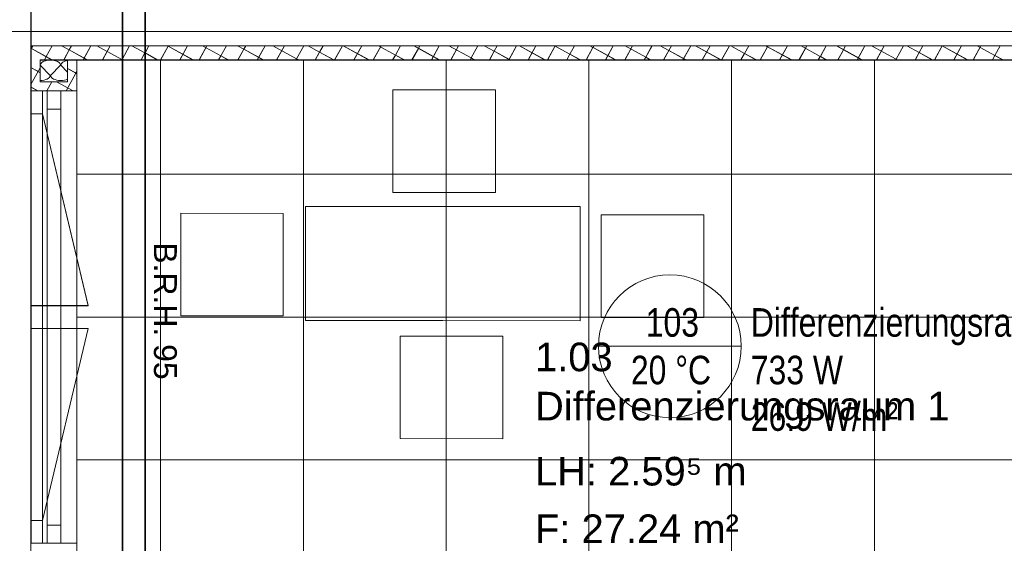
# Model space of a CAD drawing. Extents: x 229 to 926, y 37 to 878.
# Tile 18 of 162: x 381 to 467, y 421 to 466. Entities that reach past the tile are written whole.
import ezdxf
from ezdxf.lldxf.tags import DXFTag

# ---------------------------------------------------------------- set-up
doc = ezdxf.new("R2010")
doc.units = 0
doc.layers.get('0').update_dxf_attribs({"lineweight": 13})
for name, color, linetype, lineweight, true_color, plot in [('A_BI_Aussenwand', 5, 'Continuous', 18, 0x0000ff, False), ('A_BI_Fenster', 1, 'Continuous', 18, 0xff0000, False), ('A_BI_Innenwand', 7, 'Continuous', 18, 0x80ff80, False)]:
    doc.layers.add(name, color=color, linetype=linetype, lineweight=lineweight, true_color=true_color, plot=plot)
for name, color, linetype, lineweight, true_color in [('A_BI_Raum', 1, 'Continuous', 18, 0xff0000), ('H_BI_Ruecklauf', 5, 'fein_strichliert', 35, 0x0000ff), ('H_BI_Vorlauf', 7, 'Continuous', 35, 0xed0e24)]:
    doc.layers.add(name, color=color, linetype=linetype, lineweight=lineweight, true_color=true_color)
for name, color, linetype, lineweight in [('Ausstattung', 7, 'Continuous', 25), ('Axen', 7, 'Continuous', 25), ('Axen-A03ENIVKI0', 7, 'Continuous', 25), ('Deckenspiegel', 7, 'Continuous', 25), ('Fenster', 7, 'Continuous', 25), ('Fenster-A03ENIVJI0', 7, 'Continuous', 25), ('Fullfläche', 7, 'Continuous', 25), ('Fullfläche-A03ENIVQI0', 7, 'Continuous', 25), ('Maßlinien', 7, 'Continuous', 25), ('Maßlinien-A03ENIVNI0', 7, 'Continuous', 25), ('Räume', 7, 'Continuous', 25), ('Räume-A03ENIVSI0', 7, 'Continuous', 25), ('Wände', 7, 'Continuous', 25), ('Wände-A03ENIVMI0', 7, 'Continuous', 25)]:
    doc.layers.add(name, color=color, linetype=linetype, lineweight=lineweight)
doc.styles.get("Standard").update_dxf_attribs({"font": 'arial.ttf'})
tags = doc.linetypes.add('ALL_S25', pattern=[0.001, 0, -0.001]).pattern_tags.tags
tags[6:7] = [DXFTag(74, 4), DXFTag(75, 0), DXFTag(340, '0'), DXFTag(46, 1.0), DXFTag(50, 0.0), DXFTag(44, 0.0), DXFTag(45, 0.0)]
tags[4:5] = [DXFTag(74, 4), DXFTag(75, 0), DXFTag(340, '0'), DXFTag(46, 1.0), DXFTag(50, 0.0), DXFTag(44, 0.0), DXFTag(45, 0.0)]
tags = doc.linetypes.add('ALL_S25-A03ENIVOI0', pattern=[0.001, 0, -0.001]).pattern_tags.tags
tags[6:7] = [DXFTag(74, 4), DXFTag(75, 0), DXFTag(340, '0'), DXFTag(46, 1.0), DXFTag(50, 0.0), DXFTag(44, 0.0), DXFTag(45, 0.0)]
tags[4:5] = [DXFTag(74, 4), DXFTag(75, 0), DXFTag(340, '0'), DXFTag(46, 1.0), DXFTag(50, 0.0), DXFTag(44, 0.0), DXFTag(45, 0.0)]
tags = doc.linetypes.add('fein_strichliert', pattern=[4, 1, -2, 1]).pattern_tags.tags
tags[8:9] = [DXFTag(74, 4), DXFTag(75, 0), DXFTag(340, '0'), DXFTag(46, 0.0), DXFTag(50, 0.0), DXFTag(44, 0.0), DXFTag(45, 0.0)]
tags[6:7] = [DXFTag(74, 4), DXFTag(75, 0), DXFTag(340, '0'), DXFTag(46, 0.0), DXFTag(50, 0.0), DXFTag(44, 0.0), DXFTag(45, 0.0)]
tags[4:5] = [DXFTag(74, 4), DXFTag(75, 0), DXFTag(340, '0'), DXFTag(46, 0.0), DXFTag(50, 0.0), DXFTag(44, 0.0), DXFTag(45, 0.0)]
tags = doc.linetypes.add('VERDECKT2_S2', pattern=[0.0027, 0.002, -0.0007]).pattern_tags.tags
tags[6:7] = [DXFTag(74, 4), DXFTag(75, 0), DXFTag(340, '0'), DXFTag(46, 1.0), DXFTag(50, 0.0), DXFTag(44, 0.0), DXFTag(45, 0.0)]
tags[4:5] = [DXFTag(74, 4), DXFTag(75, 0), DXFTag(340, '0'), DXFTag(46, 1.0), DXFTag(50, 0.0), DXFTag(44, 0.0), DXFTag(45, 0.0)]
tags = doc.linetypes.add('VERDECKT2_S2-A03ENIVRI0', pattern=[0.0027, 0.002, -0.0007]).pattern_tags.tags
tags[6:7] = [DXFTag(74, 4), DXFTag(75, 0), DXFTag(340, '0'), DXFTag(46, 1.0), DXFTag(50, 0.0), DXFTag(44, 0.0), DXFTag(45, 0.0)]
tags[4:5] = [DXFTag(74, 4), DXFTag(75, 0), DXFTag(340, '0'), DXFTag(46, 1.0), DXFTag(50, 0.0), DXFTag(44, 0.0), DXFTag(45, 0.0)]

# ---------------------------------------------------------------- blocks, each defined once
blk = doc.blocks.new('Referenz-A03ENIVGI0', base_point=(255.728, 66.032))
at = {"layer": 'Ausstattung', "color": 0, "lineweight": -2}
for p, q in [((413.326, 451.256), (413.33, 460.231)), ((413.33, 460.231), (422.305, 460.227)), ((422.305, 460.227), (422.301, 451.253)), ((422.301, 451.253), (413.326, 451.256)), ((394.751, 440.453), (394.754, 449.428)), ((394.754, 449.428), (403.729, 449.425)), ((403.729, 449.425), (403.726, 440.45)), ((405.678, 440.04), (405.681, 450.031)), ((405.681, 450.031), (417.704, 450.027)), ((417.704, 450.027), (429.727, 450.022)), ((429.727, 450.022), (429.724, 440.031)), ((431.573, 440.315), (431.576, 449.29)), ((431.576, 449.29), (440.551, 449.287)), ((440.551, 449.287), (440.548, 440.312)), ((403.726, 440.45), (394.751, 440.453)), ((417.701, 440.036), (405.678, 440.04)), ((429.724, 440.031), (417.701, 440.036)), ((440.548, 440.312), (431.573, 440.315)), ((413.968, 429.706), (413.972, 438.681)), ((413.972, 438.681), (422.947, 438.678)), ((422.947, 438.678), (422.943, 429.703)), ((422.943, 429.703), (413.968, 429.706))]:
    blk.add_line(p, q, dxfattribs=at)
at = {"layer": 'Axen', "color": 0, "linetype": 'ALL_S25', "lineweight": -2, "ltscale": 0.13}
for p, q in [((381.634, 66.032), (381.634, 801.546)), ((735.547, 465.344), (301.672, 465.343))]:
    blk.add_line(p, q, dxfattribs=at)
at = {"layer": 'Fenster', "color": 0, "lineweight": -2}
for p, q in [((385.634, 460.143), (381.634, 460.143)), ((382.634, 460.143), (382.634, 420.543)), ((382.634, 458.143), (381.634, 458.143)), ((382.634, 441.343), (381.634, 441.343)), ((381.634, 439.343), (382.634, 439.343)), ((382.634, 422.543), (381.634, 422.543))]:
    blk.add_line(p, q, dxfattribs=at)
at = {"layer": 'Fenster', "color": 0, "linetype": 'VERDECKT2_S2', "lineweight": -2, "ltscale": 0.13}
for p, q in [((382.634, 458.143), (386.634, 441.343)), ((386.634, 441.343), (382.634, 441.343)), ((386.634, 439.343), (382.634, 439.343)), ((382.634, 422.543), (386.634, 439.343))]:
    blk.add_line(p, q, dxfattribs=at)
at = {"layer": 'Fullfläche', "color": 0, "lineweight": -2}
for p, q in [((381.796, 464.093), (381.633, 463.797)), ((381.634, 463.869), (382.963, 463.137)), ((383.491, 464.093), (382.967, 463.139)), ((384.308, 464.093), (384.979, 463.724)), ((385.186, 464.093), (384.984, 463.725)), ((386.879, 464.093), (386.193, 462.843)), ((387.394, 464.093), (389.599, 462.88)), ((388.573, 464.093), (387.888, 462.843)), ((390.268, 464.092), (389.603, 462.881)), ((390.477, 464.092), (391.615, 463.466)), ((391.962, 464.092), (391.619, 463.467)), ((393.632, 464.05), (392.97, 462.843)), ((393.559, 464.092), (393.632, 464.052)), ((393.657, 464.092), (393.636, 464.053)), ((393.636, 464.051), (395.832, 462.843)), ((395.35, 464.092), (394.665, 462.843)), ((397.045, 464.092), (396.36, 462.843)), ((396.645, 464.092), (398.251, 463.208)), ((398.739, 464.091), (398.255, 463.209)), ((399.728, 464.091), (400.268, 463.794)), ((400.434, 464.091), (400.272, 463.796)), ((402.127, 464.091), (401.442, 462.843)), ((402.814, 464.091), (404.887, 462.95)), ((403.822, 464.091), (403.137, 462.843)), ((405.516, 464.091), (404.891, 462.952)), ((405.897, 464.091), (406.904, 463.537)), ((407.211, 464.09), (406.908, 463.538)), ((408.904, 464.09), (408.219, 462.843)), ((408.983, 464.09), (411.249, 462.843)), ((410.598, 464.09), (409.914, 462.843)), ((412.293, 464.09), (411.609, 462.843)), ((412.066, 464.09), (413.539, 463.279)), ((413.988, 464.09), (413.543, 463.28)), ((415.557, 463.863), (414.997, 462.843)), ((415.148, 464.089), (415.556, 463.865)), ((415.682, 464.089), (415.56, 463.866)), ((415.561, 463.864), (417.416, 462.843)), ((417.375, 464.089), (416.692, 462.843)), ((418.234, 464.089), (420.175, 463.021)), ((419.07, 464.089), (418.386, 462.843)), ((420.765, 464.089), (420.179, 463.022)), ((421.317, 464.089), (422.192, 463.607)), ((422.459, 464.089), (422.196, 463.609)), ((424.152, 464.088), (423.469, 462.843)), ((424.403, 464.088), (426.666, 462.843)), ((425.847, 464.088), (425.164, 462.843)), ((427.541, 464.088), (426.858, 462.843)), ((427.486, 464.088), (428.828, 463.35)), ((429.236, 464.088), (428.832, 463.351)), ((430.845, 463.934), (430.246, 462.843)), ((430.569, 464.088), (430.844, 463.936)), ((430.931, 464.088), (430.848, 463.937)), ((430.849, 463.935), (432.833, 462.843)), ((432.624, 464.087), (431.941, 462.843)), ((434.318, 464.087), (433.636, 462.843)), ((433.654, 464.087), (435.463, 463.092)), ((436.013, 464.087), (435.468, 463.093)), ((436.737, 464.087), (437.48, 463.678)), ((437.708, 464.087), (437.484, 463.679)), ((439.401, 464.087), (438.718, 462.843)), ((439.823, 464.087), (442.083, 462.843)), ((441.095, 464.086), (440.413, 462.843)), ((442.79, 464.086), (442.108, 462.843)), ((442.906, 464.086), (444.116, 463.42)), ((444.484, 464.086), (444.12, 463.422)), ((446.133, 464.005), (445.496, 462.843)), ((445.989, 464.086), (446.132, 464.007)), ((446.179, 464.086), (446.136, 464.008)), ((446.137, 464.006), (448.25, 462.843)), ((447.872, 464.086), (447.19, 462.843)), ((449.567, 464.085), (448.885, 462.843)), ((449.075, 464.085), (450.752, 463.163)), ((451.261, 464.085), (450.756, 463.164)), ((452.157, 464.085), (452.768, 463.749)), ((452.956, 464.085), (452.772, 463.75)), ((454.649, 464.085), (453.968, 462.843)), ((455.243, 464.085), (457.388, 462.905)), ((456.344, 464.085), (455.662, 462.843)), ((458.038, 464.084), (457.392, 462.906)), ((458.326, 464.084), (459.404, 463.491)), ((459.733, 464.084), (459.408, 463.492)), ((461.421, 464.075), (460.745, 462.843)), ((461.409, 464.084), (461.421, 464.077)), ((461.428, 464.084), (461.425, 464.079)), ((461.425, 464.077), (463.667, 462.843)), ((463.12, 464.084), (462.44, 462.843)), ((464.815, 464.084), (464.134, 462.843)), ((464.495, 464.084), (466.04, 463.233)), ((466.51, 464.083), (466.044, 463.235)), ((382.964, 463.135), (382.803, 462.843)), ((382.968, 463.137), (383.5, 462.843)), ((384.98, 463.722), (384.498, 462.843)), ((384.984, 463.723), (386.583, 462.843)), ((391.616, 463.464), (391.275, 462.843)), ((391.62, 463.465), (392.75, 462.843)), ((398.252, 463.206), (398.053, 462.843)), ((398.256, 463.207), (398.917, 462.843)), ((400.268, 463.792), (399.747, 462.843)), ((400.272, 463.794), (401.999, 462.843)), ((406.904, 463.535), (406.525, 462.843)), ((406.908, 463.536), (408.167, 462.843)), ((413.54, 463.277), (413.302, 462.843)), ((413.544, 463.278), (414.334, 462.843)), ((420.176, 463.019), (420.079, 462.843)), ((420.18, 463.02), (420.501, 462.843)), ((422.192, 463.605), (421.774, 462.843)), ((422.196, 463.607), (423.584, 462.843)), ((428.828, 463.348), (428.551, 462.843)), ((428.832, 463.349), (429.751, 462.843)), ((435.464, 463.09), (435.329, 462.843)), ((435.468, 463.091), (435.918, 462.843)), ((437.481, 463.676), (437.024, 462.843)), ((437.485, 463.677), (439, 462.843)), ((444.116, 463.418), (443.801, 462.843)), ((444.12, 463.42), (445.168, 462.843)), ((450.752, 463.161), (450.578, 462.843)), ((450.756, 463.162), (451.335, 462.843)), ((452.769, 463.747), (452.273, 462.843)), ((452.773, 463.748), (454.417, 462.843)), ((459.405, 463.489), (459.05, 462.843)), ((459.409, 463.49), (460.585, 462.843)), ((466.04, 463.232), (465.828, 462.843)), ((466.044, 463.233), (466.752, 462.843)), ((381.633, 462.175), (382.433, 461.735)), ((382.433, 462.168), (381.633, 460.712)), ((382.451, 462.393), (383.315, 461.493)), ((383.351, 461.493), (384.215, 462.393)), ((384.251, 462.393), (384.833, 461.787)), ((389.599, 462.878), (389.581, 462.843)), ((389.603, 462.879), (389.668, 462.843)), ((404.888, 462.948), (404.83, 462.843)), ((404.892, 462.95), (405.085, 462.843)), ((457.388, 462.903), (457.355, 462.843)), ((457.392, 462.904), (457.502, 462.843)), ((385.566, 461.705), (384.709, 460.143)), ((384.833, 462.111), (385.566, 461.707)), ((385.633, 461.824), (385.57, 461.708)), ((385.57, 461.706), (385.633, 461.672)), ((381.634, 460.481), (382.247, 460.143)), ((383.453, 460.943), (383.014, 460.143)), ((383.875, 460.943), (385.33, 460.143))]:
    blk.add_line(p, q, dxfattribs=at)
for centre, start_param, end_param in [((383.333, 462.393), 0, 3.141593), ((385.133, 462.393), 1.917873, 3.141593), ((382.433, 461.493), 4.712389, 6.283185), ((384.233, 461.493), 3.141593, 4.712389), ((384.233, 461.493), 4.712389, 5.460617)]:
    blk.add_ellipse(centre, major_axis=(0.882, 0), ratio=0.5, start_param=start_param, end_param=end_param, dxfattribs=at)
at = {"layer": 'Wände', "color": 0, "lineweight": -2}
for p, q in [((381.634, 615.345), (381.634, 365.342)), ((381.634, 465.343), (502.835, 465.344)), ((381.634, 464.093), (501.586, 464.079)), ((382.433, 462.843), (382.433, 460.943)), ((382.433, 462.843), (500.335, 462.843)), ((384.833, 460.943), (384.833, 462.843)), ((385.634, 462.843), (385.634, 367.843)), ((382.433, 460.943), (384.833, 460.943))]:
    blk.add_line(p, q, dxfattribs=at)
at = {"layer": 'Maßlinien', "color": 0, "lineweight": -2, "char_height": 2.00002, "attachment_point": 1, "rotation": 270.00001}
for s, insert in [('{\\fArial;B.R.H.}', (394.405, 446.89)), ('{\\fArial;95}', (394.405, 437.978))]:
    blk.add_mtext(s, dxfattribs=dict(at, insert=insert))
at = {"layer": 'Räume', "color": 0, "lineweight": -2, "char_height": 2.50002, "attachment_point": 1, "rotation": 0.00001}
for s, insert in [('{\\fArial;1.03}', (425.769, 438.106)), ('{\\fArial;Differenzierungsraum 1}', (425.769, 433.801)), ('{\\fArial;LH: 2.59⁵ m}', (425.769, 428.106)), ('{\\fArial;F: 27.24 m²}', (425.769, 423.066))]:
    blk.add_mtext(s, dxfattribs=dict(at, insert=insert))
blk = doc.blocks.new('Referenz-A03ENIVUI0', base_point=(281.599, 66.032))
at = {"layer": 'Axen-A03ENIVKI0', "color": 0, "linetype": 'ALL_S25-A03ENIVOI0', "lineweight": -2, "ltscale": 0.13}
for p, q in [((381.634, 66.032), (381.634, 801.545)), ((735.547, 465.347), (301.673, 465.347))]:
    blk.add_line(p, q, dxfattribs=at)
at = {"layer": 'Deckenspiegel', "color": 0, "lineweight": -2}
for p, q in [((385.634, 462.847), (500.333, 462.847)), ((385.634, 367.847), (385.634, 462.847)), ((392.984, 462.847), (392.984, 367.847)), ((405.484, 462.847), (405.484, 367.847)), ((417.984, 462.847), (417.984, 367.847)), ((430.484, 462.847), (430.484, 367.847)), ((442.984, 462.847), (442.984, 367.847)), ((455.483, 462.847), (455.483, 367.847)), ((500.333, 452.847), (385.634, 452.847)), ((500.333, 440.347), (385.634, 440.347)), ((500.333, 427.847), (385.634, 427.847))]:
    blk.add_line(p, q, dxfattribs=at)
at = {"layer": 'Fenster-A03ENIVJI0', "color": 0, "lineweight": -2}
for p, q in [((385.634, 460.147), (381.634, 460.147)), ((382.634, 460.147), (382.634, 420.547)), ((382.634, 458.147), (381.634, 458.147)), ((382.634, 441.347), (381.634, 441.347)), ((381.634, 439.347), (382.634, 439.347)), ((382.634, 422.547), (381.634, 422.547)), ((385.634, 420.547), (381.634, 420.547))]:
    blk.add_line(p, q, dxfattribs=at)
at = {"layer": 'Fenster-A03ENIVJI0', "color": 0, "linetype": 'VERDECKT2_S2-A03ENIVRI0', "lineweight": -2, "ltscale": 0.13}
for p, q in [((382.634, 458.147), (386.634, 441.347)), ((386.634, 441.347), (382.634, 441.347)), ((386.634, 439.347), (382.634, 439.347)), ((382.634, 422.547), (386.634, 439.347))]:
    blk.add_line(p, q, dxfattribs=at)
at = {"layer": 'Fullfläche-A03ENIVQI0', "color": 0, "lineweight": -2}
for p, q in [((381.796, 464.097), (381.633, 463.8)), ((381.634, 463.872), (382.963, 463.141)), ((383.491, 464.096), (382.967, 463.142)), ((384.308, 464.096), (384.979, 463.727)), ((385.186, 464.096), (384.984, 463.728)), ((386.879, 464.096), (386.193, 462.847)), ((387.394, 464.096), (389.599, 462.883)), ((388.573, 464.096), (387.888, 462.847)), ((390.268, 464.096), (389.603, 462.884)), ((390.477, 464.096), (391.615, 463.469)), ((391.962, 464.095), (391.619, 463.47)), ((393.632, 464.053), (392.97, 462.847)), ((393.559, 464.095), (393.632, 464.055)), ((393.657, 464.095), (393.636, 464.057)), ((393.636, 464.055), (395.832, 462.847)), ((395.35, 464.095), (394.665, 462.847)), ((397.045, 464.095), (396.359, 462.847)), ((396.645, 464.095), (398.251, 463.211)), ((398.739, 464.095), (398.255, 463.213)), ((399.728, 464.094), (400.268, 463.798)), ((400.434, 464.094), (400.272, 463.799)), ((402.127, 464.094), (401.442, 462.847)), ((402.814, 464.094), (404.887, 462.954)), ((403.821, 464.094), (403.137, 462.847)), ((405.516, 464.094), (404.891, 462.955)), ((405.897, 464.094), (406.903, 463.54)), ((407.211, 464.094), (406.907, 463.541)), ((408.903, 464.093), (408.219, 462.847)), ((408.982, 464.093), (411.249, 462.847)), ((410.598, 464.093), (409.914, 462.847)), ((412.293, 464.093), (411.609, 462.847)), ((412.065, 464.093), (413.539, 463.282)), ((413.987, 464.093), (413.543, 463.283)), ((415.556, 463.866), (414.996, 462.847)), ((415.148, 464.093), (415.556, 463.868)), ((415.682, 464.093), (415.56, 463.87)), ((415.56, 463.867), (417.416, 462.847)), ((417.375, 464.092), (416.691, 462.847)), ((418.234, 464.092), (420.175, 463.024)), ((419.07, 464.092), (418.386, 462.847)), ((420.764, 464.092), (420.179, 463.026)), ((421.317, 464.092), (422.191, 463.611)), ((422.459, 464.092), (422.195, 463.612)), ((424.152, 464.092), (423.468, 462.847)), ((424.402, 464.092), (426.665, 462.847)), ((425.846, 464.091), (425.163, 462.847)), ((427.541, 464.091), (426.858, 462.847)), ((427.485, 464.091), (428.827, 463.353)), ((429.236, 464.091), (428.831, 463.354)), ((430.844, 463.937), (430.246, 462.847)), ((430.568, 464.091), (430.844, 463.939)), ((430.93, 464.091), (430.848, 463.94)), ((430.848, 463.938), (432.832, 462.847)), ((432.623, 464.091), (431.94, 462.847)), ((434.318, 464.09), (433.635, 462.847)), ((433.654, 464.09), (435.463, 463.095)), ((436.012, 464.09), (435.467, 463.096)), ((436.737, 464.09), (437.479, 463.681)), ((437.707, 464.09), (437.483, 463.683)), ((439.4, 464.09), (438.718, 462.847)), ((439.822, 464.09), (442.082, 462.847)), ((441.095, 464.09), (440.412, 462.847)), ((442.789, 464.089), (442.107, 462.847)), ((442.905, 464.089), (444.115, 463.424)), ((444.484, 464.089), (444.119, 463.425)), ((446.132, 464.008), (445.495, 462.847)), ((445.988, 464.089), (446.132, 464.01)), ((446.178, 464.089), (446.136, 464.011)), ((446.136, 464.009), (448.249, 462.847)), ((447.871, 464.089), (447.19, 462.847)), ((449.566, 464.089), (448.884, 462.847)), ((449.074, 464.089), (450.751, 463.166)), ((451.261, 464.088), (450.755, 463.167)), ((452.157, 464.088), (452.767, 463.752)), ((452.955, 464.088), (452.771, 463.753)), ((454.648, 464.088), (453.967, 462.847)), ((455.242, 464.088), (457.387, 462.908)), ((456.343, 464.088), (455.662, 462.847)), ((458.037, 464.088), (457.391, 462.909)), ((458.325, 464.087), (459.403, 463.494)), ((459.732, 464.087), (459.407, 463.496)), ((461.42, 464.079), (460.744, 462.847)), ((461.408, 464.087), (461.42, 464.081)), ((461.427, 464.087), (461.424, 464.082)), ((461.424, 464.08), (463.666, 462.847)), ((463.119, 464.087), (462.439, 462.847)), ((464.814, 464.087), (464.134, 462.847)), ((464.494, 464.087), (466.039, 463.237)), ((466.509, 464.086), (466.043, 463.238)), ((382.964, 463.139), (382.803, 462.847)), ((382.968, 463.14), (383.5, 462.847)), ((384.98, 463.725), (384.498, 462.847)), ((384.984, 463.726), (386.583, 462.847)), ((391.616, 463.467), (391.275, 462.847)), ((391.62, 463.468), (392.75, 462.847)), ((398.252, 463.209), (398.052, 462.847)), ((398.256, 463.211), (398.917, 462.847)), ((400.268, 463.796), (399.747, 462.847)), ((400.272, 463.797), (401.999, 462.847)), ((406.904, 463.538), (406.524, 462.847)), ((406.908, 463.539), (408.166, 462.847)), ((413.54, 463.28), (413.302, 462.847)), ((413.544, 463.281), (414.334, 462.847)), ((420.175, 463.022), (420.079, 462.847)), ((420.179, 463.024), (420.501, 462.847)), ((422.192, 463.609), (421.774, 462.847)), ((422.196, 463.61), (423.583, 462.847)), ((428.828, 463.351), (428.551, 462.847)), ((428.832, 463.352), (429.75, 462.847)), ((435.463, 463.093), (435.328, 462.847)), ((435.467, 463.094), (435.918, 462.847)), ((437.48, 463.679), (437.023, 462.847)), ((437.484, 463.681), (439, 462.847)), ((444.116, 463.422), (443.8, 462.847)), ((444.12, 463.423), (445.167, 462.847)), ((450.752, 463.164), (450.577, 462.847)), ((450.755, 463.165), (451.334, 462.847)), ((452.768, 463.75), (452.272, 462.847)), ((452.772, 463.751), (454.416, 462.847)), ((459.404, 463.492), (459.049, 462.847)), ((459.408, 463.494), (460.584, 462.847)), ((466.04, 463.235), (465.827, 462.847)), ((466.043, 463.236), (466.751, 462.847)), ((381.633, 462.178), (382.433, 461.738)), ((382.433, 462.171), (381.633, 460.715)), ((382.451, 462.396), (383.315, 461.497)), ((383.351, 461.497), (384.215, 462.397)), ((384.251, 462.397), (384.833, 461.79)), ((389.599, 462.881), (389.581, 462.847)), ((389.603, 462.882), (389.668, 462.847)), ((404.887, 462.952), (404.83, 462.847)), ((404.891, 462.953), (405.084, 462.847)), ((457.387, 462.906), (457.355, 462.847)), ((457.391, 462.907), (457.501, 462.847)), ((385.566, 461.708), (384.709, 460.146)), ((384.833, 462.114), (385.566, 461.71)), ((385.633, 461.827), (385.57, 461.712)), ((385.57, 461.709), (385.633, 461.675)), ((381.634, 460.484), (382.247, 460.147)), ((383.453, 460.946), (383.014, 460.146)), ((383.875, 460.946), (385.33, 460.146))]:
    blk.add_line(p, q, dxfattribs=at)
for centre, start_param, end_param in [((383.333, 462.397), 0, 3.141593), ((385.133, 462.397), 1.917873, 3.141593), ((382.433, 461.497), 4.712389, 6.283185), ((384.233, 461.497), 3.141593, 4.712389), ((384.233, 461.497), 4.712389, 5.460617)]:
    blk.add_ellipse(centre, major_axis=(0.882, 0), ratio=0.5, start_param=start_param, end_param=end_param, dxfattribs=at)
at = {"layer": 'Wände-A03ENIVMI0', "color": 0, "lineweight": -2}
for p, q in [((381.634, 615.346), (381.634, 365.347)), ((381.634, 465.347), (502.833, 465.347)), ((381.634, 464.097), (501.585, 464.082)), ((382.433, 462.847), (382.433, 460.947)), ((382.433, 462.847), (500.333, 462.847)), ((384.832, 460.946), (384.833, 462.847)), ((385.634, 462.847), (385.634, 367.847)), ((382.433, 460.947), (384.832, 460.946))]:
    blk.add_line(p, q, dxfattribs=at)
at = {"layer": 'Maßlinien-A03ENIVNI0', "color": 0, "lineweight": -2, "char_height": 2, "attachment_point": 1, "rotation": 270.00001}
for s, insert in [('{\\fArial;B.R.H.}', (394.405, 446.893)), ('{\\fArial;95}', (394.405, 437.981))]:
    blk.add_mtext(s, dxfattribs=dict(at, insert=insert))
at = {"layer": 'Räume-A03ENIVSI0', "color": 0, "lineweight": -2, "char_height": 2.49999, "attachment_point": 1, "rotation": 0.00001}
for s, insert in [('{\\fArial;1.03}', (425.769, 438.11)), ('{\\fArial;Differenzierungsraum 1}', (425.769, 433.805)), ('{\\fArial;LH: 2.59⁵ m}', (425.769, 428.11)), ('{\\fArial;F: 27.24 m²}', (425.769, 423.07))]:
    blk.add_mtext(s, dxfattribs=dict(at, insert=insert))
blk = doc.blocks.new('Wand-A03ENIVWI0', base_point=(381.634, 362.848))
at = {"color": 0, "linetype": 'ByBlock', "lineweight": -2, "ltscale": 0.18}
for p, q in [((381.639, 460.146), (381.638, 470.546)), ((385.639, 460.146), (385.639, 462.846))]:
    blk.add_line(p, q, dxfattribs=at)
blk = doc.blocks.new('Fenster-A03ENIW0I0', base_point=(381.639, 420.546))
at = {"color": 0, "linetype": 'ByBlock', "lineweight": -2, "ltscale": 0.18}
for p, q in [((381.639, 420.546), (381.639, 460.146)), ((385.639, 460.146), (381.639, 460.146)), ((383.039, 420.546), (383.039, 460.146)), ((384.239, 420.546), (384.239, 460.146)), ((385.639, 420.546), (385.639, 460.146)), ((384.239, 458.546), (383.039, 458.546)), ((384.239, 422.146), (383.039, 422.146)), ((385.639, 420.546), (381.639, 420.546))]:
    blk.add_line(p, q, dxfattribs=at)
at = {"color": 0, "linetype": 'fein_strichliert', "lineweight": -2, "ltscale": 0.18}
blk.add_line((384.239, 460.146), (383.039, 460.146), dxfattribs=at)
blk = doc.blocks.new('Differenzierungsraum 1-A03ENIX6I0', base_point=(429.249, 429.463))
at = {"color": 0, "linetype": 'ByBlock', "lineweight": -2, "ltscale": 0.18}
blk.add_line((431.33, 437.795), (443.83, 437.795), dxfattribs=at)
blk.add_circle((437.58, 437.795), 6.25, dxfattribs=at)
at = {"color": 0, "linetype": 'ByBlock', "lineweight": -2, "ltscale": 0.18, "char_height": 2.5, "attachment_point": 1}
for s, insert in [('{\\W0.8;\\fArial;103}', (435.466, 441.128)), ('{\\W0.8;\\fArial;Differenzierungsraum 1}', (444.664, 441.128)), ('{\\W0.8;\\fArial;20 °C}', (434.166, 436.962)), ('{\\W0.8;\\fArial;733 W}', (444.664, 436.962)), ('{\\W0.8;\\fArial;26.9 W/m²}', (444.664, 432.887))]:
    blk.add_mtext(s, dxfattribs=dict(at, insert=insert))
blk = doc.blocks.new('Wand-A03ENIXSI0', base_point=(385.639, 462.846))
at = {"color": 0, "linetype": 'ByBlock', "lineweight": -2, "ltscale": 0.18}
blk.add_line((385.639, 462.846), (500.335, 462.846), dxfattribs=at)
blk = doc.blocks.new('Mapress Edelstahl Rohr 14401-A03ENJ24I0', base_point=(391.635, 413.549))
at = {"color": 0, "linetype": 'ByBlock', "lineweight": -2, "ltscale": 0.35}
blk.add_line((391.635, 512.899), (391.635, 413.549), dxfattribs=at)
blk = doc.blocks.new('Mapress Edelstahl Rohr 14401-A03ENJ28I0', base_point=(389.635, 412.425))
at = {"color": 0, "linetype": 'ByBlock', "lineweight": -2, "ltscale": 0.35}
blk.add_line((389.635, 511.775), (389.635, 412.425), dxfattribs=at)

msp = doc.modelspace()

# ---------------------------------------------------------------- block references
at = {"color": 251, "lineweight": 13, "ltscale": 0.13, "true_color": 0x606060}
for name, p in [('Referenz-A03ENIVGI0', (255.728, 66.032)), ('Referenz-A03ENIVUI0', (281.599, 66.032))]:
    msp.add_blockref(name, p, dxfattribs=at)
at = {"layer": 'A_BI_Aussenwand', "ltscale": 0.18}
msp.add_blockref('Wand-A03ENIVWI0', (381.634, 362.848), dxfattribs=at)
at = {"layer": 'A_BI_Fenster', "ltscale": 0.18}
msp.add_blockref('Fenster-A03ENIW0I0', (381.639, 420.546), dxfattribs=at)
at = {"layer": 'A_BI_Innenwand', "ltscale": 0.18}
msp.add_blockref('Wand-A03ENIXSI0', (385.639, 462.846), dxfattribs=at)
at = {"layer": 'A_BI_Raum', "ltscale": 0.18}
msp.add_blockref('Differenzierungsraum 1-A03ENIX6I0', (429.249, 429.463), dxfattribs=at)
at = {"layer": 'H_BI_Ruecklauf', "ltscale": 0.35}
msp.add_blockref('Mapress Edelstahl Rohr 14401-A03ENJ28I0', (389.635, 412.425), dxfattribs=at)
at = {"layer": 'H_BI_Vorlauf', "ltscale": 0.35}
msp.add_blockref('Mapress Edelstahl Rohr 14401-A03ENJ24I0', (391.635, 413.549), dxfattribs=at)

doc.saveas('drawing.dxf')
